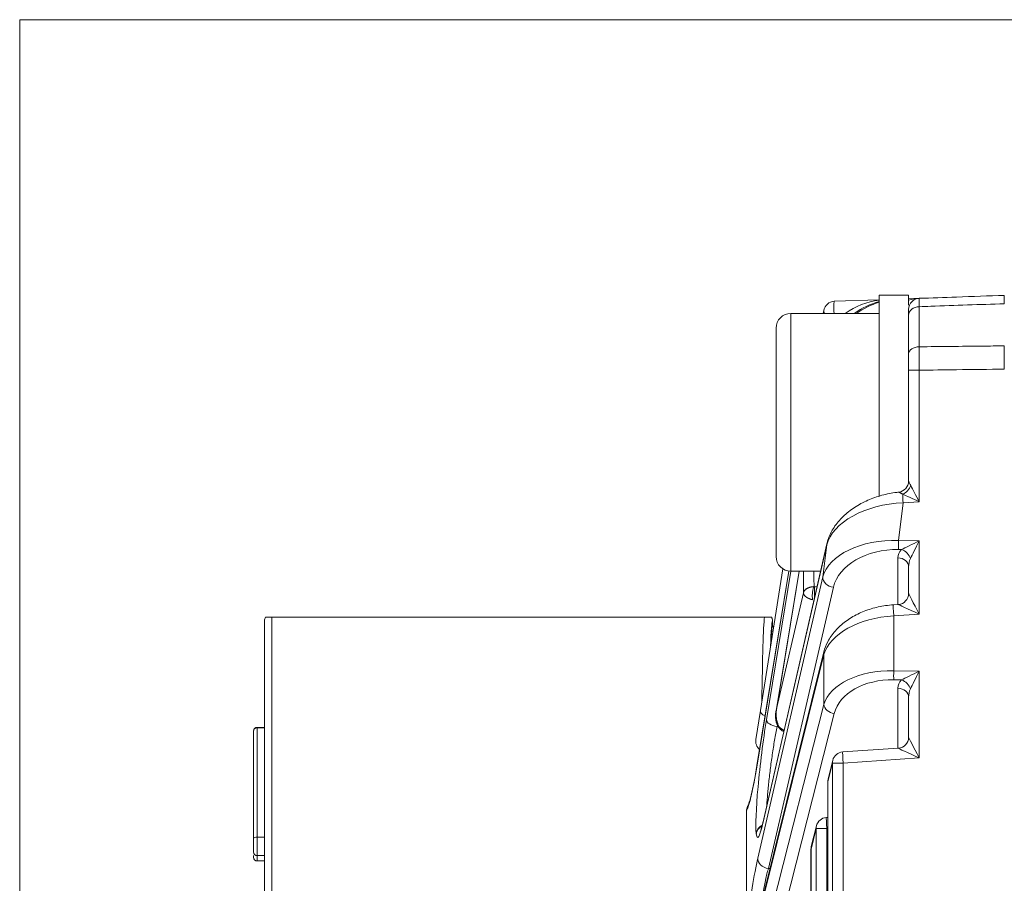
# Model space of a CAD drawing. Header units: millimetres. Extents: x 4 to 836, y 5 to 589.
# Tile 17 of 75: x 463 to 490, y 189 to 212. Entities that reach past the tile are written whole.
import ezdxf

# ---------------------------------------------------------------- set-up
doc = ezdxf.new("R2010")
doc.units = ezdxf.units.MM
doc.layers.add('1', color=7, linetype='Continuous', true_color=0xffffff)

msp = doc.modelspace()

# ---------------------------------------------------------------- linework, layer by layer
at = {"layer": '1', "color": 251, "linetype": 'Continuous', "lineweight": 18}
for p in [(463.199, 145.112), (551.808, 212.066)]:
    msp.add_line(p, (463.199, 212.066), dxfattribs=at)
at = {"layer": '1', "color": 27, "linetype": 'Continuous', "lineweight": 18}
for p, q in [((485.327, 204.419), (486.546, 204.461)), ((487.346, 204.489), (487.635, 204.499)), ((485.029, 204.089), (485.041, 204.166)), ((487.346, 202.992), (487.346, 204.04)), ((487.346, 199.534), (487.346, 202.547)), ((485.126, 197.835), (483.393, 190.276)), ((483.321, 193.301), (483.931, 197.152)), ((487.346, 196.484), (487.346, 197.205)), ((484.093, 197.093), (483.228, 191.821)), ((484.373, 197.089), (483.756, 193.325)), ((487.066, 196.185), (486.932, 196.176)), ((470.049, 195.839), (483.429, 195.839)), ((469.849, 195.739), (469.849, 181.939)), ((483.649, 195.589), (483.649, 195.739)), ((483.683, 195.589), (483.649, 195.589)), ((485.046, 194.898), (483.348, 188.08)), ((487.346, 192.579), (487.346, 193.665)), ((483.197, 192.521), (483.321, 193.301)), ((483.951, 192.743), (483.959, 192.743)), ((487.066, 192.28), (485.557, 192.179)), ((485.286, 191.952), (485.158, 191.441)), ((485.149, 191.369), (485.149, 165.81)), ((482.946, 190.578), (482.946, 187.451)), ((484.842, 190.172), (484.703, 189.612)), ((485.149, 190.401), (485.113, 190.398)), ((484.694, 189.54), (484.694, 167.639))]:
    msp.add_line(p, q, dxfattribs=at)
at = {"layer": '1', "color": 9, "linetype": 'Continuous', "lineweight": 18}
for p, q in [((487.346, 204.589), (486.546, 204.589)), ((486.546, 204.589), (486.546, 199.116)), ((487.346, 204.589), (487.346, 204.31)), ((486.546, 204.089), (484.146, 204.089)), ((483.746, 197.489), (483.746, 203.689)), ((484.146, 197.089), (484.955, 197.089))]:
    msp.add_line(p, q, dxfattribs=at)
at = {"layer": '1', "color": 9, "linetype": 'Continuous', "lineweight": 13}
msp.add_line((484.146, 204.089), (484.146, 197.089), dxfattribs=at)
at = {"layer": '1', "color": 27, "linetype": 'Continuous', "lineweight": 13}
for p, q in [((487.346, 204.206), (487.346, 204.207)), ((487.635, 204.271), (487.635, 203.183)), ((487.635, 202.547), (487.346, 202.547)), ((487.635, 202.547), (487.635, 198.976)), ((487.198, 198.946), (487.075, 197.923)), ((487.635, 198.976), (487.198, 198.946)), ((485.122, 197.803), (483.388, 190.245)), ((485.017, 196.932), (485.122, 197.803)), ((487.075, 197.923), (487.635, 197.913)), ((487.153, 197.676), (487.075, 197.677)), ((487.635, 197.913), (487.635, 195.924)), ((487.056, 196.185), (487.056, 197.451)), ((484.094, 197.093), (483.227, 191.808)), ((483.25, 189.297), (485.017, 196.932)), ((483.485, 193.054), (484.151, 197.089)), ((484.374, 197.089), (483.761, 193.352)), ((485.304, 196.651), (483.536, 189.015)), ((484.859, 196.67), (484.796, 196.668)), ((483.761, 193.352), (484.49, 196.5)), ((470.049, 195.839), (470.049, 181.739)), ((487.635, 195.924), (486.942, 195.877)), ((486.942, 195.877), (486.942, 194.385)), ((483.646, 195.737), (483.649, 195.739)), ((485.042, 194.825), (483.344, 188.008)), ((485.042, 193.471), (485.042, 194.825)), ((486.942, 194.385), (487.635, 194.373)), ((487.635, 194.373), (487.635, 192.018)), ((487.153, 194.136), (486.942, 194.14)), ((487.056, 192.279), (487.056, 193.911)), ((483.499, 187.408), (485.042, 193.471)), ((485.327, 193.225), (483.784, 187.163)), ((485.281, 191.879), (485.154, 191.369)), ((485.566, 191.879), (485.281, 191.879)), ((485.281, 165.299), (485.281, 191.879)), ((487.635, 192.018), (485.566, 191.879)), ((485.566, 191.879), (485.566, 165.299)), ((485.149, 191.369), (485.154, 191.369)), ((485.154, 191.369), (485.154, 165.81)), ((483.21, 189.956), (483.208, 189.973)), ((484.838, 190.099), (484.698, 189.54)), ((485.123, 190.099), (484.838, 190.099)), ((484.838, 167.079), (484.838, 190.099)), ((485.149, 190.101), (485.123, 190.099)), ((485.123, 190.099), (485.123, 167.079)), ((484.694, 189.54), (484.698, 189.54)), ((484.698, 189.54), (484.698, 167.639)), ((483.581, 189.014), (483.536, 189.015))]:
    msp.add_line(p, q, dxfattribs=at)
at = {"layer": '1', "color": 163, "linetype": 'Continuous', "lineweight": 18}
for p, q in [((469.849, 192.848), (469.649, 192.848)), ((469.549, 192.748), (469.549, 192.738)), ((469.549, 192.738), (469.549, 189.839)), ((469.549, 189.839), (469.549, 189.464)), ((469.549, 189.363), (469.549, 189.319)), ((469.649, 189.364), (469.849, 189.364)), ((469.649, 189.219), (469.849, 189.219))]:
    msp.add_line(p, q, dxfattribs=at)
at = {"layer": '1', "color": 163, "linetype": 'Continuous', "lineweight": 13}
for p, q in [((469.649, 192.835), (469.649, 192.848)), ((469.849, 192.835), (469.649, 192.835)), ((469.649, 192.835), (469.649, 189.864)), ((469.649, 189.864), (469.649, 189.364)), ((469.649, 189.864), (469.849, 189.864)), ((469.649, 189.219), (469.649, 189.364))]:
    msp.add_line(p, q, dxfattribs=at)
at = {"layer": '1', "color": 27, "linetype": 'Continuous', "lineweight": 18}
for centre, radius, start, end in [((485.338, 204.119), 0.3, 92, 171), ((487.646, 204.199), 0.3, 92, 180), ((470.049, 195.739), 0.2, 149.4658, 180), ((483.493, 192.474), 0.3, 171, 229.397), ((485.577, 191.879), 0.3, 93.8378, 166.0098), ((485.449, 191.369), 0.3, 166.0098, 180), ((485.133, 190.099), 0.3, 93.8378, 166.0098), ((484.994, 189.54), 0.3, 166.0098, 180)]:
    msp.add_arc(centre, radius, start, end, dxfattribs=at)
at = {"layer": '1', "color": 9, "linetype": 'Continuous', "lineweight": 18}
for centre, start, end in [((484.146, 203.689), 90, 180), ((484.146, 197.489), 180, 270)]:
    msp.add_arc(centre, 0.4, start, end, dxfattribs=at)
at = {"layer": '1', "color": 163, "linetype": 'Continuous', "lineweight": 18}
for centre, start, end in [((469.649, 192.748), 90, 180), ((469.649, 189.464), 180, 270), ((469.649, 189.319), 180, 270)]:
    msp.add_arc(centre, 0.1, start, end, dxfattribs=at)
at = {"layer": '1', "color": 27, "linetype": 'Continuous', "lineweight": 13}
for centre, major_axis, ratio, start_param, end_param in [((485.338, 204.119), (-0.01, 0.3), 0.060338, 0, 1.667846), ((487.646, 204.199), (0.582, 0.02), 0.515554, 1.570796, 2.094729), ((485.338, 204.119), (0.296, -0.047), 0.49948, 3.141593, 3.641083), ((487.646, 204.04), (0.3, 0), 0.771778, 1.605703, 3.141593), ((487.646, 202.992), (0.3, 0), 0.635892, 1.605703, 3.141593), ((487.164, 199.414), (-0.21, -0.214), 0.694122, 1.04033, 2.167504), ((487.646, 198.976), (0.3, -0.561), 0.014514, 3.806579, 4.704632), ((487.646, 198.976), (0.58, -0.262), 0.006775, 3.799333, 4.697386), ((487.208, 198.946), (-0.02, 0.299), 0.034821, 0.670408, 1.56846), ((487.124, 197.749), (2.021, 0.189), 0.586057, 1.479581, 2.939027), ((487.002, 196.733), (2.006, -0.036), 0.593553, 1.54502, 3.004466), ((486.991, 196.488), (1.709, 0.053), 0.695555, 1.500398, 2.959844), ((487.656, 197.425), (0.599, -0.05), 0.697728, 2.623092, 3.199685), ((487.085, 197.923), (0.005, 0.3), 0.034894, 1.571431, 2.530728), ((487.646, 197.913), (0.594, 0.289), 0.006933, 1.585041, 2.544338), ((487.143, 197.43), (-0.216, 0.209), 0.73027, 4.065586, 5.28759), ((487.646, 197.913), (0.3, 0.589), 0.014114, 1.57798, 2.537277), ((487.046, 197.205), (-0.3, 0), 0.819152, 3.141593, 4.677482), ((487.646, 197.18), (0.037, -0.42), 0.708755, 4.013145, 4.589738), ((485.146, 200.605), (0.557, 4.616), 0.07629, 2.445853, 2.675736), ((485.314, 196.896), (-0.292, 0.068), 0.814729, 0.132522, 1.721998), ((487.646, 195.924), (0.3, -0.561), 0.014514, 3.168742, 4.704632), ((486.952, 195.877), (-0.02, 0.299), 0.034821, 0.000038, 1.56846), ((487.646, 195.924), (0.58, -0.262), 0.006775, 3.161496, 4.697386), ((483.449, 188.839), (0, 7.1), 0.016963, 0.168034, 0.846331), ((487.012, 194.69), (1.999, 0.112), 0.59397, 1.572423, 2.93378), ((487.012, 193.193), (1.999, -0.112), 0.59397, 1.638983, 3.00034), ((486.952, 194.385), (0.005, 0.3), 0.034894, 1.571431, 2.530728), ((487.646, 194.373), (0.594, 0.289), 0.006933, 1.585041, 2.544338), ((487.646, 194.373), (0.3, 0.589), 0.014114, 1.57798, 2.537277), ((487.001, 192.947), (1.697, -0.141), 0.697728, 1.663795, 3.025152), ((487.656, 193.885), (0.599, -0.05), 0.697728, 2.623092, 3.199685), ((487.143, 193.89), (-0.216, 0.209), 0.73027, 4.065586, 5.28759), ((487.046, 193.665), (-0.3, 0), 0.819152, 3.141593, 4.677482), ((487.646, 193.64), (0.037, -0.42), 0.708755, 4.013145, 4.589738), ((485.338, 193.471), (-0.291, 0.074), 0.813543, 0.303245, 1.739729), ((483.617, 193.254), (-0.296, 0.047), 0.49948, 0, 1.038886), ((483.499, 191.988), (0.255, 2.114), 0.07629, 1.051425, 2.843081), ((483.782, 193.018), (0.296, -0.049), 0.499258, 3.230135, 4.759355), ((487.646, 192.018), (0.3, -0.561), 0.014514, 3.168742, 4.704632), ((485.577, 191.879), (-0.02, 0.299), 0.034821, 0.000038, 1.56846), ((487.646, 192.018), (0.58, -0.262), 0.006775, 3.161496, 4.697386), ((483.208, 193.015), (0.294, 2.434), 0.07629, 3.298944, 4.202971), ((485.577, 191.879), (-0.291, 0.073), 0.807933, 6.283174, 6.582308), ((485.449, 191.369), (-0.291, 0.073), 0.807933, 6.283174, 6.582308), ((483.505, 189.937), (0.298, 0.037), 0.952361, 1.91356, 2.887645), ((483.501, 191.971), (0.255, 2.114), 0.07629, 2.843081, 3.766282), ((483.507, 189.92), (0.298, 0.037), 0.952361, 1.945322, 2.887645), ((485.133, 190.099), (-0.291, 0.073), 0.807933, 6.283174, 6.582308), ((485.133, 190.099), (-0.02, 0.299), 0.034821, 0.000038, 1.56846), ((484.994, 189.54), (-0.291, 0.073), 0.807933, 6.283174, 6.582308), ((483.117, 187.293), (0.294, 2.437), 0.07629, 0.615459, 1.518355), ((483.547, 189.261), (-0.292, 0.068), 0.814729, 0.132522, 1.721998)]:
    msp.add_ellipse(centre, major_axis=major_axis, ratio=ratio, start_param=start_param, end_param=end_param, dxfattribs=at)
at = {"layer": '1', "color": 27, "linetype": 'Continuous', "lineweight": 18}
for centre, major_axis, ratio, start_param, end_param in [((486.798, 202.469), (0, 2), 1, 0.126167, 0.62633), ((486.992, 202.476), (1.42, 1.464), 0.962555, 1.014233, 1.385122), ((487.066, 202.478), (1.523, 1.366), 0.962139, 1.120597, 1.45657), ((487.046, 199.534), (0.3, 0), 0.999357, 4.821061, 6.283185), ((485.419, 197.767), (-0.292, 0.067), 0.809428, 6.283165, 6.414033), ((487.046, 196.484), (-0.3, 0), 0.999468, 1.638877, 3.141593), ((483.649, 188.839), (0, 6.9), 0.017455, 0.026403, 0.452766), ((483.649, 188.839), (0, 6.75), 0.017455, 0, 0.383569), ((485.338, 194.825), (-0.291, 0.073), 0.807933, 6.283174, 6.582308), ((487.046, 192.579), (-0.3, 0), 0.999468, 1.638877, 3.141593), ((483.524, 191.772), (-0.296, 0.049), 0.49073, 6.28317, 6.371232), ((483.685, 190.209), (-0.292, 0.067), 0.809428, 6.283165, 6.414033)]:
    msp.add_ellipse(centre, major_axis=major_axis, ratio=ratio, start_param=start_param, end_param=end_param, dxfattribs=at)
at = {"layer": '1', "color": 163, "linetype": 'Continuous', "lineweight": 13}
for centre, major_axis, ratio, start_param, end_param in [((469.649, 192.738), (0.1, 0), 0.968678, 1.570796, 3.141593), ((469.649, 189.839), (-0.1, 0), 0.248322, 4.712389, 6.283185)]:
    msp.add_ellipse(centre, major_axis=major_axis, ratio=ratio, start_param=start_param, end_param=end_param, dxfattribs=at)
at = {"layer": '1', "color": 27, "linetype": 'Continuous', "lineweight": 18}
for points, knots in [([(487.635, 204.499), (487.974, 204.511), (488.312, 204.523), (489.082, 204.55), (489.514, 204.565), (489.946, 204.58)], [0, 0, 0, 0, 0.439135, 0.439135, 1, 1, 1, 1]), ([(489.946, 204.58), (489.946, 204.58), (489.946, 204.575), (489.946, 204.561), (489.946, 204.554), (489.946, 204.54), (489.946, 204.532), (489.946, 204.503), (489.946, 204.455), (489.946, 204.391), (489.946, 204.354)], [0, 0, 0, 0, 0.25, 0.25, 0.375, 0.375, 0.5, 0.5, 0.75, 1, 1, 1, 1]), ([(487.346, 204.04), (487.346, 204.066), (487.346, 204.111), (487.346, 204.145), (487.346, 204.172), (487.346, 204.192), (487.346, 204.199), (487.346, 204.199)], [0, 0, 0, 0, 0.250492, 0.500984, 0.500984, 0.751476, 1, 1, 1, 1]), ([(489.946, 203.208), (489.946, 203.164), (489.946, 203.117), (489.946, 203.043), (489.946, 203.017), (489.946, 202.965), (489.946, 202.939), (489.946, 202.857), (489.946, 202.747), (489.946, 202.634), (489.946, 202.576)], [0, 0, 0, 0, 0.25, 0.25, 0.375, 0.375, 0.5, 0.5, 0.75, 1, 1, 1, 1]), ([(487.346, 202.547), (487.346, 202.588), (487.346, 202.668), (487.346, 202.745), (487.346, 202.822), (487.346, 202.895), (487.346, 202.961), (487.346, 202.992)], [0, 0, 0, 0, 0.25, 0.5, 0.5, 0.75, 1, 1, 1, 1]), ([(487.077, 199.234), (487.042, 199.231), (486.869, 199.213), (486.561, 199.142), (486.175, 198.997), (485.822, 198.796), (485.517, 198.542), (485.287, 198.252), (485.172, 198.007), (485.134, 197.868), (485.126, 197.835)], [0, 0, 0, 0, 0.034517, 0.171312, 0.314732, 0.467018, 0.628375, 0.796874, 0.95113, 1, 1, 1, 1]), ([(486.932, 196.176), (486.861, 196.172), (486.655, 196.15), (486.319, 196.074), (485.95, 195.929), (485.619, 195.728), (485.341, 195.475), (485.146, 195.192), (485.07, 194.993), (485.046, 194.898)], [0, 0, 0, 0, 0.074608, 0.216796, 0.364283, 0.519642, 0.683885, 0.855536, 1, 1, 1, 1]), ([(469.876, 195.839), (469.876, 195.839), (469.877, 195.839), (469.883, 195.839), (469.887, 195.839), (469.898, 195.839), (469.903, 195.839), (469.911, 195.839), (469.914, 195.839), (469.921, 195.839), (469.925, 195.839), (469.934, 195.839), (469.938, 195.839), (469.95, 195.839), (469.956, 195.839), (469.968, 195.839), (469.972, 195.839), (469.982, 195.839), (469.987, 195.839), (469.997, 195.839), (470, 195.839), (470.007, 195.839), (470.011, 195.839), (470.02, 195.839), (470.025, 195.839), (470.034, 195.839), (470.037, 195.839), (470.043, 195.839), (470.046, 195.839), (470.049, 195.839)], [0, 0, 0, 0, 0.248753, 0.248753, 0.499169, 0.499169, 0.624376, 0.624376, 0.68698, 0.68698, 0.749584, 0.749584, 0.812188, 0.812188, 0.874792, 0.874792, 0.906094, 0.906094, 0.937396, 0.937396, 0.953047, 0.953047, 0.968698, 0.968698, 0.984349, 0.984349, 0.992175, 0.992175, 1, 1, 1, 1]), ([(483.429, 195.839), (483.433, 195.839), (483.436, 195.839), (483.442, 195.839), (483.445, 195.839), (483.454, 195.839), (483.459, 195.839), (483.468, 195.839), (483.472, 195.839), (483.479, 195.839), (483.483, 195.839), (483.492, 195.839), (483.498, 195.839), (483.508, 195.839), (483.512, 195.839), (483.525, 195.839), (483.531, 195.839), (483.544, 195.839), (483.549, 195.839), (483.563, 195.839), (483.571, 195.839), (483.584, 195.839), (483.589, 195.839), (483.603, 195.839), (483.609, 195.839), (483.618, 195.839), (483.621, 195.839), (483.623, 195.839)], [0, 0, 0, 0, 0.007813, 0.007813, 0.015625, 0.015625, 0.03125, 0.03125, 0.046875, 0.046875, 0.0625, 0.0625, 0.09375, 0.09375, 0.125, 0.125, 0.1875, 0.1875, 0.25, 0.25, 0.375, 0.375, 0.5, 0.5, 0.75, 0.75, 1, 1, 1, 1]), ([(483.623, 195.839), (483.627, 195.832), (483.631, 195.824), (483.638, 195.808), (483.64, 195.799), (483.647, 195.774), (483.649, 195.757), (483.649, 195.739)], [0, 0, 0, 0, 0.25, 0.25, 0.5, 0.5, 1, 1, 1, 1]), ([(483.761, 193.352), (483.728, 193.255), (483.721, 193.128), (483.755, 192.959), (483.797, 192.873), (483.85, 192.805), (483.897, 192.767), (483.923, 192.752), (483.935, 192.748), (483.941, 192.746)], [0, 0, 0, 0, 0.488928, 0.611868, 0.747759, 0.888237, 0.950797, 0.97742, 1, 1, 1, 1]), ([(483.228, 191.821), (483.216, 191.749), (483.183, 191.55), (483.146, 191.345), (483.123, 191.244), (483.121, 191.236)], [0, 0, 0, 0, 0.326719, 0.94637, 1, 1, 1, 1]), ([(483.121, 191.236), (483.102, 191.139), (483.065, 190.974), (483.021, 190.81), (482.992, 190.736), (482.99, 190.729), (482.99, 190.729)], [0, 0, 0, 0, 0.329689, 0.643061, 0.895359, 1, 1, 1, 1]), ([(482.993, 190.734), (482.987, 190.726), (482.982, 190.717), (482.974, 190.7), (482.97, 190.692), (482.963, 190.676), (482.961, 190.667), (482.953, 190.642), (482.95, 190.625), (482.948, 190.607)], [0, 0, 0, 0, 0.222507, 0.222507, 0.41688, 0.41688, 0.611254, 0.611254, 1, 1, 1, 1]), ([(482.948, 190.607), (482.947, 190.601), (482.947, 190.595), (482.946, 190.586), (482.946, 190.582), (482.946, 190.578)], [0, 0, 0, 0, 0.5, 0.5, 1, 1, 1, 1]), ([(483.393, 190.276), (483.383, 190.233), (483.359, 190.135), (483.329, 190.033), (483.315, 189.999), (483.314, 189.998), (483.314, 189.998)], [0, 0, 0, 0, 0.269062, 0.683589, 0.973469, 1, 1, 1, 1])]:
    msp.add_open_spline(points, degree=3, knots=knots, dxfattribs=at)
at = {"layer": '1', "color": 27, "linetype": 'Continuous', "lineweight": 13}
for points, knots in [([(487.635, 204.499), (487.635, 204.499), (487.635, 204.489), (487.635, 204.46), (487.635, 204.421), (487.635, 204.397), (487.635, 204.355), (487.635, 204.34), (487.635, 204.307), (487.635, 204.29), (487.635, 204.271)], [0, 0, 0, 0, 0.25, 0.5, 0.5, 0.75, 0.75, 0.875, 0.875, 1, 1, 1, 1]), ([(489.946, 204.354), (489.28, 204.33), (488.614, 204.306), (487.843, 204.279), (487.739, 204.275), (487.635, 204.271)], [0, 0, 0, 0, 0.86501, 0.86501, 1, 1, 1, 1]), ([(487.635, 203.183), (488.205, 203.189), (488.775, 203.195), (489.545, 203.204), (489.745, 203.206), (489.946, 203.208)], [0, 0, 0, 0, 0.739697, 0.739697, 1, 1, 1, 1]), ([(487.635, 203.183), (487.635, 203.138), (487.635, 203.044), (487.635, 202.94), (487.635, 202.831), (487.635, 202.776), (487.635, 202.691), (487.635, 202.662), (487.635, 202.605), (487.635, 202.576), (487.635, 202.547)], [0, 0, 0, 0, 0.25, 0.5, 0.5, 0.75, 0.75, 0.875, 0.875, 1, 1, 1, 1]), ([(489.946, 202.576), (489.514, 202.571), (489.082, 202.565), (488.312, 202.556), (487.974, 202.551), (487.635, 202.547)], [0, 0, 0, 0, 0.560865, 0.560865, 1, 1, 1, 1]), ([(487.346, 199.534), (487.346, 199.533), (487.348, 199.528), (487.355, 199.513), (487.359, 199.504), (487.37, 199.482), (487.377, 199.47), (487.387, 199.45), (487.39, 199.443), (487.397, 199.429), (487.401, 199.422), (487.405, 199.414)], [0, 0, 0, 0, 0.25, 0.25, 0.5, 0.5, 0.75, 0.75, 0.875, 0.875, 1, 1, 1, 1]), ([(487.186, 199.18), (487.179, 199.184), (487.173, 199.188), (487.16, 199.195), (487.154, 199.198), (487.136, 199.207), (487.125, 199.213), (487.11, 199.22), (487.105, 199.223), (487.097, 199.227), (487.093, 199.229), (487.087, 199.232), (487.085, 199.233), (487.081, 199.235), (487.079, 199.236), (487.078, 199.236)], [0, 0, 0, 0, 0.125, 0.125, 0.25, 0.25, 0.5, 0.5, 0.625, 0.625, 0.75, 0.75, 0.875, 0.875, 1, 1, 1, 1]), ([(484.774, 197.085), (484.774, 197.084), (484.774, 197.084), (484.774, 197.051), (484.774, 197.02), (484.773, 196.869), (484.775, 196.762), (484.779, 196.669)], [0, 0, 0, 0, 0.003835, 0.003835, 0.203068, 0.203068, 1, 1, 1, 1]), ([(484.49, 196.5), (484.49, 196.502), (484.491, 196.506), (484.493, 196.511), (484.495, 196.516), (484.497, 196.521), (484.499, 196.526), (484.501, 196.53), (484.503, 196.534), (484.505, 196.538), (484.507, 196.542), (484.509, 196.545), (484.511, 196.548), (484.513, 196.551), (484.514, 196.554), (484.516, 196.556), (484.518, 196.558), (484.519, 196.56), (484.525, 196.567), (484.534, 196.578), (484.55, 196.592), (484.566, 196.605), (484.581, 196.615), (484.596, 196.623), (484.61, 196.631), (484.624, 196.637), (484.639, 196.643), (484.654, 196.649), (484.669, 196.653), (484.685, 196.657), (484.7, 196.661), (484.716, 196.664), (484.732, 196.666), (484.748, 196.667), (484.763, 196.668), (484.774, 196.669), (484.779, 196.669)], [0, 0, 0, 0, 0.021988, 0.043062, 0.063221, 0.082468, 0.100803, 0.118227, 0.134741, 0.150346, 0.165042, 0.17883, 0.191711, 0.203685, 0.214754, 0.224917, 0.234174, 0.242528, 0.249977, 0.31927, 0.383996, 0.444195, 0.499907, 0.542315, 0.583993, 0.62496, 0.665235, 0.704839, 0.743791, 0.782112, 0.819823, 0.856946, 0.893502, 0.929514, 0.965005, 1, 1, 1, 1]), ([(484.739, 196.314), (484.733, 196.336), (484.73, 196.365), (484.728, 196.431), (484.73, 196.467), (484.738, 196.538), (484.744, 196.572), (484.756, 196.615), (484.76, 196.629), (484.769, 196.651), (484.774, 196.661), (484.779, 196.669)], [0, 0, 0, 0, 0.25, 0.25, 0.5, 0.5, 0.75, 0.75, 0.875, 0.875, 1, 1, 1, 1]), ([(484.779, 196.669), (484.78, 196.669), (484.783, 196.668), (484.788, 196.668), (484.792, 196.668), (484.795, 196.668), (484.796, 196.668)], [0, 0, 0, 0, 0.243793, 0.491288, 0.743148, 1, 1, 1, 1]), ([(484.796, 196.668), (484.796, 196.667), (484.796, 196.665), (484.796, 196.662), (484.795, 196.659), (484.795, 196.655), (484.795, 196.651), (484.794, 196.647), (484.794, 196.643), (484.794, 196.639), (484.793, 196.635), (484.793, 196.63), (484.793, 196.626), (484.792, 196.621), (484.792, 196.616), (484.792, 196.611), (484.792, 196.606), (484.791, 196.601), (484.791, 196.596), (484.791, 196.591), (484.791, 196.585), (484.791, 196.58), (484.79, 196.574), (484.79, 196.569), (484.79, 196.563), (484.79, 196.558), (484.79, 196.552), (484.79, 196.547), (484.79, 196.541), (484.79, 196.535), (484.789, 196.53), (484.789, 196.524), (484.789, 196.518), (484.789, 196.512), (484.789, 196.507), (484.789, 196.501), (484.789, 196.494), (484.789, 196.487), (484.789, 196.477), (484.789, 196.465), (484.79, 196.453), (484.79, 196.441), (484.79, 196.428), (484.79, 196.416), (484.791, 196.403), (484.791, 196.391), (484.791, 196.382), (484.792, 196.376), (484.792, 196.375)], [0, 0, 0, 0, 0.020038, 0.039969, 0.059792, 0.079507, 0.099114, 0.118614, 0.138007, 0.157293, 0.176471, 0.195542, 0.214506, 0.233363, 0.252114, 0.270758, 0.289295, 0.307725, 0.32605, 0.344267, 0.362379, 0.380384, 0.398284, 0.416077, 0.433765, 0.451347, 0.468823, 0.486193, 0.503459, 0.520618, 0.537673, 0.554622, 0.571466, 0.588206, 0.60484, 0.62137, 0.637795, 0.66341, 0.689112, 0.724488, 0.760391, 0.796822, 0.833781, 0.871271, 0.909291, 0.947843, 0.986927, 1, 1, 1, 1]), ([(484.739, 196.314), (484.736, 196.314), (484.731, 196.316), (484.722, 196.318), (484.714, 196.32), (484.706, 196.322), (484.698, 196.324), (484.69, 196.327), (484.682, 196.33), (484.673, 196.332), (484.665, 196.335), (484.657, 196.338), (484.65, 196.342), (484.642, 196.345), (484.634, 196.348), (484.626, 196.352), (484.619, 196.356), (484.611, 196.359), (484.604, 196.363), (484.597, 196.367), (484.59, 196.371), (484.583, 196.376), (484.576, 196.38), (484.57, 196.385), (484.564, 196.389), (484.554, 196.396), (484.543, 196.406), (484.53, 196.418), (484.518, 196.432), (484.51, 196.443), (484.505, 196.451), (484.502, 196.456), (484.5, 196.461), (484.497, 196.468), (484.494, 196.475), (484.492, 196.483), (484.491, 196.491), (484.49, 196.497), (484.49, 196.5)], [0, 0, 0, 0, 0.018937, 0.038012, 0.057228, 0.07659, 0.096102, 0.115767, 0.13559, 0.155575, 0.175725, 0.196043, 0.216534, 0.237201, 0.258047, 0.279075, 0.300289, 0.321692, 0.343286, 0.365075, 0.387062, 0.409249, 0.431639, 0.454234, 0.477038, 0.500052, 0.556236, 0.616652, 0.681323, 0.750269, 0.769204, 0.791648, 0.8176, 0.847062, 0.880033, 0.916513, 0.956502, 1, 1, 1, 1]), ([(483.966, 192.777), (483.957, 192.778), (483.947, 192.78), (483.927, 192.787), (483.917, 192.791), (483.899, 192.801), (483.89, 192.807), (483.874, 192.82), (483.866, 192.827), (483.851, 192.843), (483.842, 192.853), (483.827, 192.874), (483.821, 192.885), (483.808, 192.908), (483.802, 192.92), (483.795, 192.937), (483.792, 192.943), (483.788, 192.956), (483.785, 192.962), (483.781, 192.976), (483.778, 192.984), (483.774, 192.999), (483.772, 193.007), (483.766, 193.03), (483.763, 193.046), (483.758, 193.076), (483.754, 193.1), (483.752, 193.123), (483.751, 193.139), (483.751, 193.147), (483.749, 193.173), (483.749, 193.189), (483.749, 193.223), (483.75, 193.24), (483.752, 193.272), (483.753, 193.289), (483.757, 193.321), (483.759, 193.337), (483.761, 193.352)], [0, 0, 0, 0, 0.043461, 0.043461, 0.086922, 0.086922, 0.130384, 0.130384, 0.173845, 0.173845, 0.231908, 0.231908, 0.289971, 0.289971, 0.348034, 0.348034, 0.377066, 0.377066, 0.406097, 0.406097, 0.442584, 0.442584, 0.47907, 0.47907, 0.552043, 0.552043, 0.625016, 0.661502, 0.661502, 0.697988, 0.697988, 0.773491, 0.773491, 0.848994, 0.848994, 0.924497, 0.924497, 1, 1, 1, 1]), ([(483.772, 192.868), (483.761, 192.81), (483.738, 192.69), (483.717, 192.565), (483.695, 192.437), (483.684, 192.372), (483.663, 192.239), (483.643, 192.105), (483.624, 191.971), (483.606, 191.836), (483.597, 191.769), (483.579, 191.634), (483.563, 191.501), (483.549, 191.372), (483.536, 191.246), (483.53, 191.184), (483.521, 191.093), (483.518, 191.063), (483.513, 191.004), (483.511, 190.975), (483.504, 190.891), (483.498, 190.81), (483.494, 190.734), (483.493, 190.71)], [0, 0, 0, 0, 0.087049, 0.174099, 0.174099, 0.261148, 0.261148, 0.348197, 0.435246, 0.435246, 0.522296, 0.522296, 0.609345, 0.696394, 0.696394, 0.783443, 0.783443, 0.826968, 0.826968, 0.870493, 0.870493, 0.957542, 1, 1, 1, 1]), ([(483.951, 192.752), (483.951, 192.752), (483.953, 192.755), (483.956, 192.758), (483.961, 192.766), (483.963, 192.771), (483.966, 192.777)], [0, 0, 0, 0, 0.000124, 0.500062, 0.500062, 1, 1, 1, 1]), ([(483.536, 189.015), (483.524, 188.97), (483.499, 188.871), (483.474, 188.76), (483.455, 188.672), (483.448, 188.641), (483.435, 188.579), (483.429, 188.548), (483.41, 188.451), (483.384, 188.317), (483.358, 188.174), (483.332, 188.027), (483.319, 187.952), (483.295, 187.8), (483.282, 187.723), (483.259, 187.566), (483.247, 187.487), (483.235, 187.407)], [0, 0, 0, 0, 0.125, 0.25, 0.25, 0.3125, 0.3125, 0.375, 0.375, 0.5, 0.625, 0.625, 0.75, 0.75, 0.875, 0.875, 1, 1, 1, 1])]:
    msp.add_open_spline(points, degree=3, knots=knots, dxfattribs=at)
at = {"layer": '1', "color": 27, "linetype": 'Continuous', "lineweight": 18}
msp.add_open_spline([(483.941, 192.746), (483.944, 192.745), (483.947, 192.748), (483.951, 192.752)], degree=3, dxfattribs=at)

doc.saveas('drawing.dxf')
